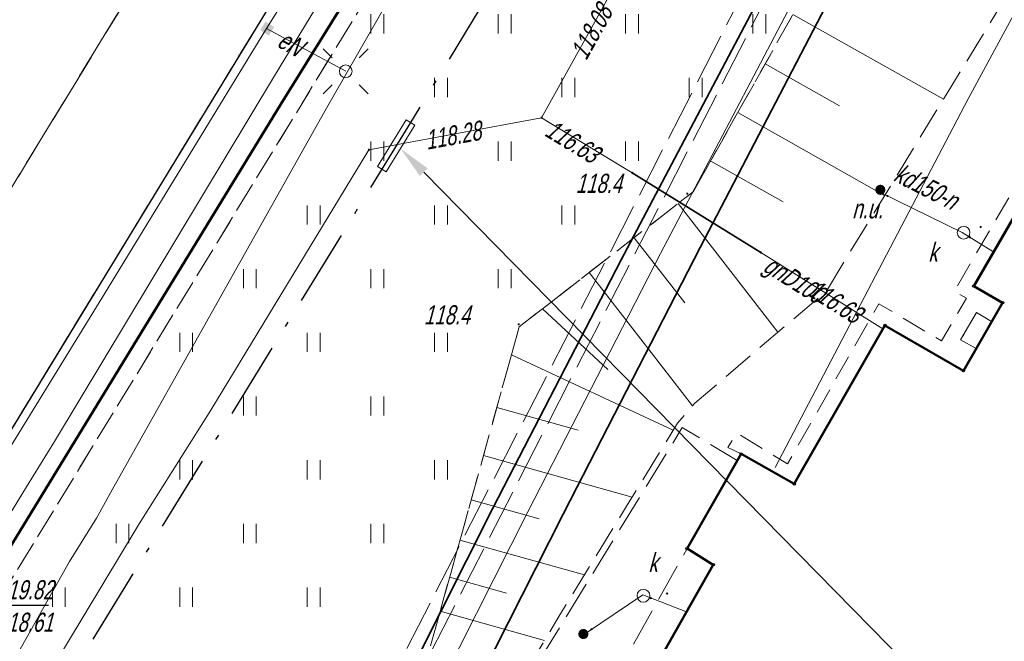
# Model space of a CAD drawing. Extents: x 7463256 to 7464485, y 5957341 to 5958260.
# Tile 118 of 256: x 7463749 to 7463788, y 5957573 to 5957597. Entities that reach past the tile are written whole.
import ezdxf
from ezdxf import colors
from ezdxf.entities.mleader import LeaderData, LeaderLine
from ezdxf.enums import TextEntityAlignment as Align
from ezdxf.math import Vec2, Vec3

# ---------------------------------------------------------------- set-up
doc = ezdxf.new("R2010")
doc.units = 0
doc.header["$MEASUREMENT"] = 0
for name, pattern in [('1.5_0.5', [2, 1.5, -0.5]), ('218-500', [1, 0.5, -0.5]), ('GAK', [5.2, 3, -1, 0.2, -1]), ('l219_500', [0]), ('mz1.0_0.5', [1.5, 1, -0.5]), ('mz1.25_0.5', [1.75, 1.25, -0.5]), ('mz2.0_0.5', [2.5, 2, -0.5])]:
    doc.linetypes.add(name, pattern=pattern)
doc.layers.get('0').update_dxf_attribs({"color": 2, "linetype": 'CONTINUOUS', "lineweight": 5})
for name, color, linetype in [('000 Inne (niezydentyfikowane)', 7, 'CONTINUOUS'), ('203-Punkt załamania granicy działki nie stabilizowany', 7, 'CONTINUOUS'), ('218-Granica użytku', 7, 'CONTINUOUS'), ('219-Linia granicy', 7, 'CONTINUOUS'), ('312-Budynek (powierzchnia)', 7, 'CONTINUOUS'), ('320-część budynku wyodrębniona ze względu na liczbę kondygnacji naziemnych (powierzchnia)', 7, 'CONTINUOUS'), ('352-schody (powierzchnia)', 7, 'CONTINUOUS'), ('chodnik (powierzchnia)', 7, 'CONTINUOUS'), ('jezdnia (powierzchnia)', 7, 'CONTINUOUS'), ('krawężnik (linia)', 7, 'CONTINUOUS'), ('latarnia na słupie lub maszcie (punkt)', 7, 'CONTINUOUS'), ('niezidentyfikowane urządzenie techniczne - siec kanalizacyjna (punkt)', 7, 'CONTINUOUS'), ('niezidentyfikowane urządzenie techniczne - siec kanalizacyjna (punkt)-Atr17', 7, 'CONTINUOUS'), ('przewód ciepłowniczy (linia)', 7, 'CONTINUOUS'), ('przewód ciepłowniczy - projektowany lub w budowie (linia) - ob. projektowany', 7, 'CONTINUOUS'), ('przewód elektroenergetyczny (linia)', 7, 'CONTINUOUS'), ('przewód elektroenergetyczny (linia)-Atr1', 7, 'CONTINUOUS'), ('przewód gazowy (linia)', 7, 'CONTINUOUS'), ('przewód gazowy (linia)-Atr1', 7, 'CONTINUOUS'), ('przewód kanalizacyjny (linia)', 7, 'CONTINUOUS'), ('przewód kanalizacyjny (linia)-Atr1', 7, 'CONTINUOUS'), ('przewód telekomunikacyjny (linia)', 7, 'CONTINUOUS'), ('przewód wodociągowy (linia)', 7, 'CONTINUOUS'), ('Punkt budynku', 7, 'CONTINUOUS'), ('punkt o określonej wysokości (sieć gazowa)', 7, 'CONTINUOUS'), ('punkt o określonej wysokości (sieć gazowa)-Atr2', 7, 'CONTINUOUS'), ('punkt o określonej wysokości (sieć kanalizacyjna)', 7, 'CONTINUOUS'), ('punkt o określonej wysokości (sieć telekomunikacyjna)-Atr2', 7, 'CONTINUOUS'), ('punkt o określonej wysokości (sieć telekomunikacyjna)-Atr3', 7, 'CONTINUOUS'), ('punkt wysokościowy naturalny', 7, 'CONTINUOUS'), ('punkt wysokościowy naturalny-Atr2', 7, 'CONTINUOUS'), ('rura ochronna - przewód ciepłowniczy (linia)', 7, 'CONTINUOUS'), ('rura ochronna - przewód gazowy (linia)', 7, 'CONTINUOUS'), ('skarpa nieumocniona (powierzchnia)', 7, 'CONTINUOUS'), ('studzienka okrągła - przewód kanalizacyjny (punkt)', 7, 'CONTINUOUS'), ('studzienka okrągła - przewód kanalizacyjny (punkt)-Atr17', 7, 'CONTINUOUS'), ('słup (punkt)', 7, 'CONTINUOUS'), ('trawnik (powierzchnia)', 7, 'CONTINUOUS'), ('trawnik (powierzchnia) - symbol', 7, 'CONTINUOUS'), ('złącze kablowe - siec elektroenergetyczna (punkt)', 7, 'CONTINUOUS')]:
    doc.layers.add(name, color=color, linetype=linetype)
for name, color, linetype, lineweight in [('@proj.rury', 7, 'CONTINUOUS', 20), ('____proj LSN', 1, 'CONTINUOUS', 5), ('OBMBS-21-18876-opis proj', 1, 'CONTINUOUS', 18)]:
    doc.layers.add(name, color=color, linetype=linetype, lineweight=lineweight)
doc.styles.get("Standard").update_dxf_attribs({"font": 'txt', "width": 0.75})

# ---------------------------------------------------------------- blocks, each defined once
blk = doc.blocks.new('US29')
at = {"color": 0, "linetype": 'Continuous', "lineweight": 0}
blk.add_solid([(-0.193, -0.222), (-0.193, 0.178), (0.207, -0.222), (0.207, 0.178)], dxfattribs=at)
blk = doc.blocks.new('SM04')
at = {"color": 0, "linetype": 'Continuous', "lineweight": 13}
blk.add_circle((0, 0), 0.25, dxfattribs=at)
blk = doc.blocks.new('SM011')
at = {"color": 0, "linetype": 'Continuous', "lineweight": 13}
for p, q in [((-0.53, 0.531), (-0.883, 0.884)), ((0.531, 0.531), (0.884, 0.884)), ((-0.53, -0.53), (-0.883, -0.883)), ((0.531, -0.53), (0.884, -0.883))]:
    blk.add_line(p, q, dxfattribs=at)
blk = doc.blocks.new('PW01')
at = {"linetype": 'Continuous', "lineweight": 13}
h = blk.add_hatch(color=0, dxfattribs=at)
edge = h.paths.add_edge_path()
edge.add_arc((0, 0), 0.045, 0, 360)
blk = doc.blocks.new('US30')
at = {"linetype": 'Continuous', "lineweight": 0}
h = blk.add_hatch(color=0, dxfattribs=at)
edge = h.paths.add_edge_path()
edge.add_arc((0, 0), 0.2, 0, 360)
blk = doc.blocks.new('US15')
at = {"color": 0, "linetype": 'Continuous', "lineweight": 13}
blk.add_circle((0, 0), 0.25, dxfattribs=at)
blk = doc.blocks.new('TU04')
at = {"color": 0, "linetype": 'Continuous', "lineweight": 13}
for p, q in [((0, 0), (0, 0.75)), ((0.5, 0), (0.5, 0.75))]:
    blk.add_line(p, q, dxfattribs=at)
blk = doc.blocks.new('203')
at = {"linetype": 'Continuous', "lineweight": 0}
h = blk.add_hatch(color=0, dxfattribs=at)
edge = h.paths.add_edge_path()
edge.add_arc((0, 0), 0.045, 0, 360)
blk = doc.blocks.new('PUNKTBUD')
at = {"color": 0}
blk.add_circle((0, 0), 0.045, dxfattribs=at)

msp = doc.modelspace()

# ---------------------------------------------------------------- linework, layer by layer
at = {"layer": '000 Inne (niezydentyfikowane)', "color": 7, "linetype": 'Continuous', "lineweight": 13}
for p, q in [((7463779.83, 5957597.6), (7463785.74, 5957594.28)), ((7463778.74, 5957595.66), (7463781.66, 5957594.02)), ((7463777.66, 5957593.75), (7463783.43, 5957590.5)), ((7463776.6, 5957591.85), (7463779.45, 5957590.25)), ((7463775.32, 5957590.18), (7463779.24, 5957585.13)), ((7463773.59, 5957588.84), (7463775.58, 5957586.28)), ((7463771.83, 5957587.47), (7463775.89, 5957582.24)), ((7463769.99, 5957586.05), (7463772.56, 5957583.67)), ((7463768.78, 5957584.25), (7463775.13, 5957581.29)), ((7463768.2, 5957582.18), (7463771.39, 5957581.29)), ((7463767.68, 5957580.29), (7463773.52, 5957578.66)), ((7463767.2, 5957578.55), (7463769.87, 5957577.81)), ((7463766.75, 5957576.97), (7463771.64, 5957575.61)), ((7463766.35, 5957575.52), (7463768.58, 5957574.9)), ((7463765.98, 5957574.19), (7463770.08, 5957573.04))]:
    msp.add_line(p, q, dxfattribs=at)
at = {"layer": '218-Granica użytku', "color": 3, "linetype": '218-500', "lineweight": 18, "flags": 128}
for points in [[(7463759.72, 5957594.08), (7463776.38, 5957620.91)], [(7463743.84, 5957568.12), (7463759.72, 5957594.08)]]:
    msp.add_lwpolyline(points, dxfattribs=at)
at = {"layer": '219-Linia granicy', "color": 3, "linetype": 'l219_500', "lineweight": 50, "flags": 128}
for points in [[(7463776.38, 5957620.91), (7463759.72, 5957594.08)], [(7463759.72, 5957594.08), (7463743.84, 5957568.12)]]:
    msp.add_lwpolyline(points, dxfattribs=at)
at = {"layer": '312-Budynek (powierzchnia)', "color": 7, "linetype": 'Continuous', "lineweight": 50, "flags": 128}
for points in [[(7463786.93, 5957586.94), (7463790.89, 5957593.78)], [(7463788.06, 5957586.29), (7463786.93, 5957586.94)], [(7463786.52, 5957583.62), (7463788.06, 5957586.29)], [(7463779.88, 5957579.18), (7463783.44, 5957585.4)], [(7463783.44, 5957585.4), (7463786.52, 5957583.62)], [(7463775.67, 5957576.64), (7463777.79, 5957580.36)], [(7463777.79, 5957580.36), (7463779.88, 5957579.18)], [(7463776.7, 5957576.01), (7463775.67, 5957576.64)], [(7463774.35, 5957571.87), (7463776.7, 5957576.01)]]:
    msp.add_lwpolyline(points, dxfattribs=at)
at = {"layer": '320-część budynku wyodrębniona ze względu na liczbę kondygnacji naziemnych (powierzchnia)', "color": 7, "linetype": 'Continuous', "lineweight": 18, "flags": 128}
msp.add_lwpolyline([(7463789.75, 5957561.19), (7463777.75, 5957567.94), (7463778.61, 5957569.45), (7463774.35, 5957571.87), (7463776.7, 5957576.01), (7463775.67, 5957576.64), (7463777.79, 5957580.36), (7463779.88, 5957579.18), (7463783.44, 5957585.4), (7463786.52, 5957583.62), (7463788.06, 5957586.29), (7463786.93, 5957586.94), (7463790.89, 5957593.78), (7463791.93, 5957593.18), (7463805.03, 5957585.59), (7463802.93, 5957581.97), (7463801.93, 5957582.54), (7463798.36, 5957576.33), (7463796.28, 5957577.49), (7463792.96, 5957571.7), (7463794, 5957571.1), (7463790.44, 5957564.87), (7463791.49, 5957564.28)], close=True, dxfattribs=at)
at = {"layer": '352-schody (powierzchnia)', "color": 7, "linetype": 'Continuous', "lineweight": 18, "flags": 128}
msp.add_lwpolyline([(7463787.63, 5957585.55), (7463787.02, 5957584.49), (7463786.41, 5957584.84), (7463787.03, 5957585.9)], close=True, dxfattribs=at)
msp.add_lwpolyline([(7463787.63, 5957585.55), (7463787.02, 5957584.49), (7463786.41, 5957584.84), (7463787.03, 5957585.9)], close=True, dxfattribs=at)
msp.add_lwpolyline([(7463786.627, 5957584.715), (7463786.626, 5957584.716)], dxfattribs=at)
at = {"layer": '@proj.rury'}
for p, q in [((7463764.646, 5957593.466), (7463764.816, 5957593.361)), ((7463764.987, 5957593.257), (7463764.816, 5957593.361)), ((7463763.516, 5957591.63), (7463763.686, 5957591.525)), ((7463763.856, 5957591.42), (7463763.686, 5957591.525))]:
    msp.add_line(p, q, dxfattribs=at)
at = {"layer": 'chodnik (powierzchnia)', "color": 7, "linetype": 'mz1.0_0.5', "lineweight": 18, "flags": 128}
for points in [[(7463787.85, 5957644.77), (7463792.69, 5957652.63), (7463794.29, 5957652.43), (7463795.88, 5957651.94), (7463747.16, 5957572.18), (7463743.26, 5957568.37), (7463741.87, 5957569.43), (7463740.85, 5957570.49), (7463740.25, 5957571.39), (7463741.42, 5957573.14), (7463744.53, 5957573.74), (7463745.61, 5957575.53)], [(7463798.41, 5957615.84), (7463798.58, 5957615.74), (7463794.6, 5957608.68), (7463794.34, 5957608.83), (7463790.43, 5957601.86), (7463795.36, 5957599.09), (7463791.93, 5957593.18), (7463790.89, 5957593.78), (7463786.93, 5957586.94), (7463788.06, 5957586.29), (7463787.63, 5957585.55), (7463787.03, 5957585.9), (7463786.41, 5957584.84), (7463787.02, 5957584.49), (7463786.52, 5957583.62), (7463783.44, 5957585.4), (7463779.88, 5957579.18), (7463777.79, 5957580.36), (7463777.27, 5957580.61), (7463777.63, 5957581.17), (7463779.62, 5957579.97), (7463783.2, 5957586.25), (7463785.66, 5957584.79), (7463786.64, 5957586.47), (7463786.16, 5957586.74), (7463790.77, 5957594.64), (7463791.74, 5957594.07), (7463794.47, 5957598.77), (7463789.51, 5957601.6), (7463797.71, 5957616.22)]]:
    msp.add_lwpolyline(points, close=True, dxfattribs=at)
at = {"layer": 'jezdnia (powierzchnia)', "color": 7, "linetype": '1.5_0.5', "lineweight": 18, "flags": 128}
for points in [[(7464435.78, 5957969.39), (7464432.43, 5957972.86), (7464429.42, 5957974.41), (7464426.04, 5957975.11), (7464423.57, 5957975.29), (7464415.47, 5957975.65), (7464371.24, 5957977.61), (7464365.3, 5957977.72), (7464358.84, 5957977.54), (7464346.65, 5957976.28), (7464334.12, 5957974.86), (7464314.08, 5957972.37), (7464311.27, 5957971.79), (7464308.65, 5957970.79), (7464306.54, 5957969.49), (7464304.63, 5957967.74), (7464302.38, 5957964.84), (7464301.74, 5957963.57), (7464301.19, 5957962.16), (7464300.69, 5957960.13), (7464300.42, 5957957.35), (7464300.44, 5957956.63), (7464301.34, 5957947.07), (7464297.39, 5957932.65), (7464296.35, 5957938.67), (7464295.41, 5957944.67), (7464295.17, 5957946.64), (7464294.07, 5957955.56), (7464293.61, 5957956.95), (7464292.71, 5957958.8), (7464291.04, 5957961.16), (7464288.7, 5957963.43), (7464286.48, 5957964.87), (7464282.67, 5957966.24), (7464279.68, 5957966.6), (7464275.55, 5957966.1), (7464272.53, 5957965.24), (7464268.15, 5957963.7), (7464261.6, 5957961.09), (7464256.13, 5957958.63), (7464254.19, 5957957.73), (7464203.13, 5957927.95), (7464201.44, 5957926.95), (7464180.61, 5957914.62), (7464165.37, 5957905.54), (7464161.93, 5957903.53), (7464100.25, 5957867.28), (7464064.71, 5957846.22), (7464055.2, 5957840.55), (7464053.84, 5957839.49), (7464052.69, 5957837.84), (7464051.91, 5957836.3), (7464051.31, 5957834.34), (7464051.05, 5957832.31), (7464051.31, 5957830.32), (7464051.63, 5957829.49), (7464053.32, 5957826.48), (7464047.06, 5957824.65), (7464046.37, 5957825.86), (7464044.81, 5957827.52), (7464043.6, 5957828.27), (7464042.09, 5957829.03), (7464040.11, 5957829.49), (7464038.12, 5957829.49), (7464036.05, 5957829.05), (7464034.47, 5957828.33), (7463990.77, 5957802.57), (7463984.67, 5957799.1), (7463963.97, 5957788.11), (7463953.9, 5957782.45), (7463916.77, 5957760.61), (7463915.43, 5957759.41), (7463915.19, 5957759.06), (7463914.98, 5957758.7), (7463914.81, 5957758.32), (7463914.66, 5957757.92), (7463914.55, 5957757.51), (7463914.48, 5957757.1), (7463914.44, 5957756.68), (7463914.43, 5957756.26), (7463914.83, 5957754.63), (7463915.69, 5957753.07), (7463915.97, 5957752.41), (7463916.13, 5957752.13), (7463917.59, 5957749.55), (7463915.13, 5957748.12), (7463913.12, 5957750.74), (7463911.87, 5957752.81), (7463910.63, 5957754.01), (7463910.25, 5957754.23), (7463909.85, 5957754.42), (7463909.44, 5957754.57), (7463909.02, 5957754.68), (7463908.58, 5957754.76), (7463908.15, 5957754.79), (7463907.71, 5957754.78), (7463907.27, 5957754.73), (7463905.57, 5957754.08), (7463866.26, 5957731.41), (7463858.61, 5957727.02), (7463857.72, 5957725.98), (7463855.16, 5957717.14), (7463854.76, 5957719.2), (7463853.89, 5957720.78), (7463852.79, 5957721.69), (7463851.14, 5957722.42), (7463850.42, 5957722.32), (7463846.1, 5957719.79), (7463840.56, 5957716.65), (7463836.11, 5957713.89), (7463831.61, 5957710.47), (7463828.31, 5957707.66), (7463822.22, 5957701.89), (7463817.3, 5957696.82), (7463812.7, 5957691.61), (7463812.45, 5957691.34), (7463806.98, 5957684.37), (7463803.64, 5957679.75), (7463801.45, 5957676.28), (7463793.55, 5957663.48), (7463792.86, 5957661.7), (7463792.97, 5957659.75), (7463793.77, 5957657.97), (7463795.13, 5957656.54), (7463794.29, 5957652.43), (7463792.69, 5957652.63), (7463790.95, 5957652.54), (7463789.5, 5957652.32), (7463787.98, 5957651.93), (7463786.22, 5957650.98), (7463785.18, 5957649.81), (7463783.63, 5957647.28), (7463741.4, 5957578.12), (7463740.09, 5957575.93), (7463739.68, 5957574.67), (7463739.8, 5957572.76), (7463740.25, 5957571.39), (7463740.85, 5957570.49), (7463741.87, 5957569.43), (7463743.26, 5957568.37), (7463741.42, 5957565.08), (7463740.12, 5957565.67), (7463738.77, 5957566.02), (7463737.29, 5957566.06), (7463735.98, 5957565.85), (7463734.34, 5957565.14), (7463733.02, 5957564.22), (7463732.29, 5957563.18), (7463701.08, 5957512.16), (7463700.31, 5957510.77), (7463700.32, 5957510.77), (7463696.94, 5957505.36), (7463687.39, 5957489.52), (7463687.14, 5957489.11), (7463686.89, 5957488.7), (7463686.65, 5957488.29), (7463686.42, 5957487.87), (7463686.19, 5957487.45), (7463685.97, 5957487.02), (7463685.76, 5957486.59), (7463685.55, 5957486.16), (7463685.35, 5957485.73), (7463685.15, 5957485.29), (7463684.96, 5957484.85), (7463684.77, 5957484.4), (7463684.58, 5957483.96), (7463684.39, 5957483.51), (7463684.21, 5957483.06), (7463684.03, 5957482.61), (7463683.85, 5957482.17), (7463683.67, 5957481.72), (7463683.5, 5957481.27), (7463683.32, 5957480.81), (7463683.15, 5957480.36), (7463682.98, 5957479.91), (7463682.81, 5957479.45), (7463682.65, 5957479), (7463682.49, 5957478.54), (7463682.32, 5957478.08), (7463682.17, 5957477.62), (7463682.01, 5957477.15), (7463681.86, 5957476.69), (7463681.71, 5957476.22), (7463681.56, 5957475.76), (7463681.41, 5957475.29), (7463681.27, 5957474.82), (7463681.13, 5957474.35), (7463681, 5957473.88), (7463680.87, 5957473.41), (7463680.74, 5957472.94), (7463680.61, 5957472.47), (7463680.48, 5957471.99), (7463680.36, 5957471.52), (7463680.25, 5957471.05), (7463680.13, 5957470.57), (7463680.02, 5957470.09), (7463679.91, 5957469.61), (7463679.81, 5957469.12), (7463679.71, 5957468.64), (7463679.61, 5957468.16), (7463679.52, 5957467.67), (7463679.42, 5957467.19), (7463679.33, 5957466.7), (7463679.25, 5957466.22), (7463679.16, 5957465.73), (7463679.08, 5957465.25), (7463679, 5957464.76), (7463678.93, 5957464.27), (7463678.85, 5957463.78), (7463678.78, 5957463.28), (7463678.72, 5957462.79), (7463678.65, 5957462.3), (7463678.59, 5957461.81), (7463678.53, 5957461.31), (7463678.47, 5957460.82), (7463678.42, 5957460.33), (7463678.36, 5957459.83), (7463678.31, 5957459.34), (7463678.26, 5957458.84), (7463678.22, 5957458.35), (7463678.17, 5957457.85), (7463678.13, 5957457.36), (7463678.09, 5957456.86), (7463678.05, 5957456.37), (7463678.02, 5957455.87), (7463677.99, 5957455.41), (7463677.96, 5957454.94), (7463677.93, 5957454.48), (7463677.91, 5957454.01), (7463677.89, 5957453.55), (7463677.87, 5957453.08), (7463677.86, 5957452.62), (7463677.85, 5957452.15), (7463677.84, 5957451.69), (7463677.84, 5957451.22), (7463677.84, 5957450.76), (7463677.85, 5957450.29), (7463677.86, 5957449.83), (7463677.87, 5957449.36), (7463670.59, 5957467.12), (7463670.68, 5957467.58), (7463670.78, 5957468.04), (7463670.89, 5957468.5), (7463670.99, 5957468.96), (7463671.11, 5957469.42), (7463671.22, 5957469.87), (7463671.34, 5957470.33), (7463671.46, 5957470.78), (7463671.59, 5957471.24), (7463671.72, 5957471.69), (7463671.86, 5957472.14), (7463672, 5957472.59), (7463672.14, 5957473.04), (7463673.46, 5957477.28), (7463673.58, 5957477.76), (7463673.68, 5957478.24), (7463673.77, 5957478.73), (7463673.84, 5957479.22), (7463673.89, 5957479.71), (7463673.93, 5957480.2), (7463673.95, 5957480.7), (7463673.95, 5957481.19), (7463673.93, 5957481.63), (7463673.91, 5957482.08), (7463673.86, 5957482.52), (7463673.81, 5957482.96), (7463673.74, 5957483.4), (7463673.66, 5957483.84), (7463673.57, 5957484.28), (7463673.47, 5957484.71), (7463673.35, 5957485.14), (7463673.2, 5957485.61), (7463673.02, 5957486.08), (7463672.82, 5957486.54), (7463672.6, 5957486.99), (7463672.36, 5957487.42), (7463672.1, 5957487.85), (7463671.82, 5957488.26), (7463671.52, 5957488.66), (7463671.25, 5957489.02), (7463670.95, 5957489.36), (7463670.64, 5957489.68), (7463670.3, 5957489.97), (7463669.95, 5957490.25), (7463669.57, 5957490.5), (7463669.19, 5957490.73), (7463668.78, 5957490.93), (7463668.37, 5957491.1), (7463667.96, 5957491.31), (7463667.54, 5957491.51), (7463667.12, 5957491.7), (7463666.7, 5957491.89), (7463666.27, 5957492.06), (7463665.84, 5957492.23), (7463665.41, 5957492.38), (7463664.97, 5957492.53), (7463642.84, 5957508.24), (7463669.89, 5957497.69), (7463670.31, 5957497.52), (7463670.74, 5957497.36), (7463671.18, 5957497.22), (7463671.62, 5957497.11), (7463672.07, 5957497.01), (7463672.52, 5957496.93), (7463672.97, 5957496.87), (7463673.43, 5957496.83), (7463673.89, 5957496.8), (7463674.34, 5957496.8), (7463674.8, 5957496.82), (7463675.3, 5957496.85), (7463675.79, 5957496.9), (7463676.29, 5957496.96), (7463676.78, 5957497.02), (7463677.27, 5957497.1), (7463677.76, 5957497.19), (7463678.25, 5957497.29), (7463678.74, 5957497.4), (7463679.22, 5957497.52), (7463679.7, 5957497.65), (7463680.18, 5957497.79), (7463680.66, 5957497.94), (7463681.12, 5957498.11), (7463681.59, 5957498.29), (7463682.05, 5957498.49), (7463682.49, 5957498.71), (7463682.94, 5957498.94), (7463683.37, 5957499.19), (7463683.81, 5957499.43), (7463684.24, 5957499.68), (7463684.65, 5957499.96), (7463685.06, 5957500.25), (7463685.45, 5957500.55), (7463685.83, 5957500.88), (7463686.2, 5957501.21), (7463686.55, 5957501.56), (7463686.89, 5957501.93), (7463688.47, 5957503.86), (7463689.58, 5957505.52), (7463695.05, 5957514.51), (7463697.35, 5957517.63), (7463699.52, 5957521.26), (7463701.68, 5957524.9), (7463703.98, 5957528.54), (7463706.45, 5957532.61), (7463709.76, 5957538.71), (7463712.45, 5957543.07), (7463719.87, 5957554.72), (7463722.1, 5957558.36), (7463724.25, 5957562.41), (7463732.9, 5957576.65), (7463767.27, 5957632.9), (7463796.54, 5957680.74), (7463799.31, 5957684.89), (7463802.28, 5957688.92), (7463805.13, 5957692.62), (7463808.07, 5957696.14), (7463812, 5957700.58), (7463813.05, 5957701.59), (7463815.17, 5957703.91), (7463818.63, 5957707.32), (7463821.81, 5957710.38), (7463824, 5957712.35), (7463825.06, 5957713.31), (7463827.47, 5957715.22), (7463831.55, 5957718.14), (7463834.51, 5957720.09), (7463871.58, 5957742.02), (7463872.84, 5957742.74), (7463873.73, 5957743.25), (7463884.95, 5957749.82), (7463947.94, 5957787.04), (7463958.13, 5957793.13), (7463978.66, 5957805.82), (7463992.86, 5957814.5), (7464021.02, 5957831.03), (7464036.35, 5957840.19), (7464045.52, 5957845.62), (7464072.76, 5957861.89), (7464098.08, 5957876.78), (7464143.2, 5957903.29), (7464143.83, 5957904.35), (7464144.42, 5957906.04), (7464144.87, 5957907.87), (7464144.93, 5957908.37), (7464145, 5957909.96), (7464144.74, 5957911.42), (7464152.37, 5957912.8), (7464152.74, 5957912.55), (7464154.03, 5957911.87), (7464155.59, 5957911.35), (7464156.76, 5957911.33), (7464160.57, 5957913.58), (7464192.28, 5957932.28), (7464213.7, 5957945.07), (7464214.43, 5957945.48), (7464238.65, 5957959.71), (7464249.15, 5957965.6), (7464251.26, 5957966.66), (7464253.69, 5957967.84), (7464257.35, 5957969.46), (7464261.98, 5957971.33), (7464263.31, 5957972), (7464273.13, 5957975.13), (7464277.92, 5957976.24), (7464280.42, 5957977.04), (7464282.71, 5957978.14), (7464285.69, 5957980.47), (7464287.52, 5957982.76), (7464288.9, 5957985.47), (7464289.81, 5957990.22), (7464289.57, 5957993.19), (7464288.87, 5958000.11), (7464295.35, 5958000.29), (7464295.83, 5957995.88), (7464296.53, 5957992.32), (7464297.86, 5957989.04), (7464299.36, 5957986.74), (7464301.71, 5957984.36), (7464305.3, 5957982.36), (7464307.82, 5957981.66), (7464311.17, 5957981.45), (7464364.74, 5957987.95), (7464391.32, 5957991.11), (7464398.1, 5957991.95), (7464414.27, 5957994.02), (7464414.84, 5957994.09), (7464425.44, 5957995.47), (7464427.97, 5957995.83), (7464434.5, 5957997.95), (7464434.9, 5957998.22), (7464435.3, 5957998.5), (7464435.68, 5957998.8), (7464436.05, 5957999.11), (7464436.4, 5957999.44), (7464436.74, 5957999.78), (7464437.07, 5958000.13), (7464437.39, 5958000.5), (7464437.69, 5958000.88), (7464437.97, 5958001.27), (7464438.24, 5958001.67), (7464438.49, 5958002.08), (7464438.73, 5958002.5), (7464438.95, 5958002.94), (7464439.15, 5958003.37), (7464439.33, 5958003.82), (7464439.5, 5958004.28), (7464439.65, 5958004.74), (7464439.78, 5958005.2), (7464439.89, 5958005.67), (7464439.98, 5958006.15), (7464440.05, 5958006.62), (7464440.11, 5958007.1), (7464440.14, 5958007.59), (7464440.16, 5958008.07), (7464437.87, 5957962.55), (7464436.62, 5957968.02)], [(7463741.4, 5957578.12), (7463783.63, 5957647.28), (7463787.85, 5957644.77), (7463745.61, 5957575.53)]]:
    msp.add_lwpolyline(points, close=True, dxfattribs=at)
msp.add_lwpolyline([(7463780.145, 5957542.632), (7463768.93, 5957549.12), (7463762.96, 5957552.53), (7463746.41, 5957562.06), (7463741.42, 5957565.08), (7463743.26, 5957568.37), (7463762.56, 5957557.22), (7463762.9, 5957557.06), (7463763.25, 5957556.95), (7463763.62, 5957556.88), (7463763.99, 5957556.86), (7463764.37, 5957556.89), (7463764.73, 5957556.96), (7463765.09, 5957557.08), (7463765.42, 5957557.25), (7463766.04, 5957558.04), (7463767.4, 5957566.29), (7463767.76, 5957569.18), (7463767.93, 5957569.09), (7463775.48, 5957581.39), (7463777.64, 5957580.1), (7463775.67, 5957576.64), (7463773.56, 5957572.87), (7463773.45, 5957572.66), (7463773.33, 5957572.45), (7463773.12, 5957571.91), (7463770.98, 5957567.87), (7463770.41, 5957566.2), (7463768.94, 5957557.35), (7463768.87, 5957556.98), (7463768.85, 5957556.6), (7463768.87, 5957556.23), (7463768.95, 5957555.86), (7463769.06, 5957555.5), (7463769.22, 5957555.16), (7463769.43, 5957554.84), (7463769.67, 5957554.55), (7463769.83, 5957554.36), (7463770.01, 5957554.2), (7463770.21, 5957554.07), (7463770.42, 5957553.96), (7463770.65, 5957553.89), (7463770.89, 5957553.85), (7463771.13, 5957553.84), (7463771.38, 5957553.86), (7463771.61, 5957553.92), (7463772.65, 5957554.93), (7463775.21, 5957559.63), (7463775.51, 5957560.15), (7463779.15, 5957558.07)], dxfattribs=at)
at = {"layer": 'krawężnik (linia)', "color": 7, "linetype": 'Continuous', "lineweight": 25, "flags": 128}
msp.add_lwpolyline([(7463741.4, 5957578.12), (7463745.61, 5957575.53), (7463787.85, 5957644.77), (7463783.63, 5957647.28)], dxfattribs=at)
at = {"layer": 'przewód ciepłowniczy (linia)', "color": 212, "linetype": 'Continuous', "lineweight": 18, "flags": 128}
msp.add_lwpolyline([(7463714.95, 5957467.7), (7463716.83, 5957468.66), (7463718.66, 5957469.79), (7463721.77, 5957476.06), (7463726.22, 5957485.1), (7463739.86, 5957513.05), (7463728.15, 5957518.6), (7463733.71, 5957529.74), (7463743, 5957525.52), (7463760.03, 5957559.51), (7463769.42, 5957578.09), (7463774.63, 5957588.22), (7463781.13, 5957600.61), (7463786.87, 5957611.54), (7463793.25, 5957623.72), (7463784.44, 5957628.6), (7463789.66, 5957638.21), (7463799.63, 5957634.09), (7463807.09, 5957648.19), (7463816.56, 5957665.9), (7463826.55, 5957684.75)], dxfattribs=at)
at = {"layer": 'przewód ciepłowniczy - projektowany lub w budowie (linia) - ob. projektowany', "color": 212, "linetype": 'mz2.0_0.5', "lineweight": 18, "flags": 128}
for points in [[(7463668.14, 5957490.77), (7463695.62, 5957456.95), (7463717.02, 5957471.18), (7463738.99, 5957512.97), (7463727.62, 5957518.36), (7463733.54, 5957530.34), (7463741.06, 5957526.71), (7463791.26, 5957624.54), (7463783.84, 5957628.41), (7463789.4, 5957639.16), (7463797.8, 5957634.94), (7463827.45, 5957686.81)], [(7463667.43, 5957490.23), (7463695.43, 5957455.75), (7463717.71, 5957470.56), (7463740.22, 5957513.38), (7463728.83, 5957518.78), (7463733.95, 5957529.14), (7463741.46, 5957525.52), (7463792.47, 5957624.93), (7463785.05, 5957628.8), (7463789.79, 5957637.95), (7463798.16, 5957633.75), (7463828.18, 5957686.27)]]:
    msp.add_lwpolyline(points, dxfattribs=at)
at = {"layer": 'przewód elektroenergetyczny (linia)', "color": 1, "linetype": 'Continuous', "lineweight": 18, "flags": 128}
for points in [[(7463741.47, 5957576.54), (7463741.71, 5957575.67), (7463744.91, 5957573.96), (7463747.42, 5957577.91), (7463748.13, 5957579.07), (7463752.8, 5957586.64), (7463759.16, 5957597.05), (7463766.69, 5957609.02), (7463774.36, 5957622.28), (7463780.8, 5957632.52), (7463789.01, 5957645.83), (7463786.83, 5957649.83), (7463788.2, 5957650.68), (7463789.99, 5957652.75), (7463795.15, 5957657.49), (7463794.16, 5957661.56), (7463797.11, 5957666.92), (7463799.75, 5957671.12)], [(7463759.16, 5957597.05), (7463762.27, 5957595.37)], [(7463759.16, 5957597.05), (7463762.27, 5957595.37)]]:
    msp.add_lwpolyline(points, dxfattribs=at)
at = {"layer": 'przewód gazowy (linia)', "color": 40, "linetype": 'Continuous', "lineweight": 18, "flags": 128}
for points in [[(7463754.16, 5957577.62), (7463755.08, 5957579.07), (7463756.97, 5957582.07), (7463763.18, 5957592.29), (7463769.96, 5957593.55), (7463774.62, 5957601.94), (7463780.93, 5957613.57), (7463786.57, 5957623.63), (7463795.1, 5957638.76), (7463799.42, 5957646.14), (7463792.81, 5957650.13), (7463793.45, 5957651.31), (7463796.95, 5957657.42), (7463800.07, 5957663.02), (7463808.47, 5957678.19)], [(7463783.36, 5957585.26), (7463778.57, 5957588.26), (7463773.52, 5957591.39), (7463769.96, 5957593.55)], [(7463754.16, 5957577.62), (7463749.23, 5957569.43), (7463747.42, 5957566.29)]]:
    msp.add_lwpolyline(points, dxfattribs=at)
at = {"layer": 'przewód kanalizacyjny (linia)', "color": 34, "linetype": 'Continuous', "lineweight": 18, "flags": 128}
for points in [[(7463783.29, 5957590.6), (7463786.47, 5957589.04)], [(7463786.47, 5957589.04), (7463787.68, 5957588.3)], [(7463771.72, 5957573.34), (7463773.93, 5957574.83), (7463775.65, 5957574.16)]]:
    msp.add_lwpolyline(points, dxfattribs=at)
at = {"layer": 'przewód telekomunikacyjny (linia)', "color": 30, "linetype": 'Continuous', "lineweight": 18, "flags": 128}
msp.add_lwpolyline([(7463693.4, 5957487.69), (7463699.74, 5957497.66), (7463706.06, 5957507.94), (7463714.47, 5957521.36), (7463717.84, 5957526.97), (7463722.74, 5957535.93), (7463735.62, 5957555.64), (7463743.98, 5957569.19), (7463746.02, 5957573.08), (7463749.08, 5957577.99), (7463749.74, 5957579.07), (7463750.83, 5957580.84), (7463759.47, 5957595.19), (7463770.86, 5957613.92), (7463778.08, 5957625.84), (7463785.31, 5957637.76), (7463795.86, 5957632.23), (7463800.64, 5957641.85), (7463807.91, 5957656.58), (7463815.52, 5957671.75)], dxfattribs=at)
at = {"layer": 'przewód wodociągowy (linia)', "color": 5, "linetype": 'Continuous', "lineweight": 18, "flags": 128}
for points in [[(7463964, 5957781.38), (7463955.11, 5957774.98), (7463933.24, 5957762.41), (7463921.23, 5957756.79), (7463878.51, 5957733.13), (7463838.08, 5957710.75), (7463832.78, 5957706.58), (7463819.45, 5957696.12), (7463815.22, 5957688.7), (7463810.31, 5957679.84), (7463805.46, 5957671.29), (7463798.02, 5957658.16), (7463792.73, 5957648.66), (7463790.3, 5957644.69), (7463783.18, 5957631.86), (7463775.69, 5957618.66), (7463769.06, 5957607.08), (7463761.51, 5957593.92), (7463753.17, 5957579.07), (7463752.48, 5957577.83)], [(7463779.13, 5957579.82), (7463786.71, 5957594.29), (7463792.8, 5957605.54), (7463793.97, 5957607.52), (7463800.42, 5957620.73), (7463803.33, 5957626.67)], [(7463727.262, 5957465.681), (7463729.69, 5957470.2), (7463733.88, 5957477.75), (7463739.47, 5957487.76), (7463747.08, 5957501.54), (7463752.73, 5957511.78), (7463760.43, 5957525.58), (7463762.63, 5957529.58), (7463744.92, 5957538.92), (7463733.72, 5957544.81), (7463739, 5957553.91), (7463745.22, 5957565.14), (7463751.42, 5957576.14), (7463752.48, 5957577.83)]]:
    msp.add_lwpolyline(points, dxfattribs=at)
at = {"layer": 'punkt o określonej wysokości (sieć telekomunikacyjna)-Atr2', "color": 7, "flags": 128}
msp.add_lwpolyline([(7463746.59, 5957573.77), (7463748.57, 5957574.42), (7463750.594, 5957574.42)], dxfattribs=at)
at = {"layer": 'rura ochronna - przewód ciepłowniczy (linia)', "color": 212, "linetype": 'Continuous', "lineweight": 35, "flags": 128}
for points in [[(7463787.86, 5957610.87), (7463776.18, 5957588.46), (7463771.36, 5957579.07), (7463770.81, 5957577.99), (7463761.18, 5957558.98), (7463743.54, 5957523.75)], [(7463742.46, 5957527.28), (7463758.88, 5957560.03), (7463768.03, 5957578.2), (7463768.48, 5957579.07), (7463773.08, 5957587.97), (7463780.03, 5957601.15)]]:
    msp.add_lwpolyline(points, dxfattribs=at)
at = {"layer": 'rura ochronna - przewód gazowy (linia)', "color": 40, "linetype": 'Continuous', "lineweight": 35, "flags": 128}
msp.add_lwpolyline([(7463773.52, 5957591.39), (7463778.57, 5957588.26)], dxfattribs=at)
at = {"layer": 'skarpa nieumocniona (powierzchnia)', "color": 7, "linetype": 'mz1.25_0.5', "lineweight": 18, "flags": 128}
msp.add_lwpolyline([(7463790.94, 5957604.15), (7463789.51, 5957601.6), (7463790.03, 5957601.3), (7463781.14, 5957586.75), (7463775.98, 5957582.35), (7463775.3, 5957581.57), (7463773.3, 5957578.31), (7463770.64, 5957573.98), (7463767.76, 5957569.18), (7463766.62, 5957561.49), (7463764.18, 5957567.75), (7463767.34, 5957579.07), (7463769.08, 5957585.34), (7463775.92, 5957590.65), (7463781.84, 5957601.18), (7463787.22, 5957610.29), (7463793.44, 5957620.53)], close=True, dxfattribs=at)
at = {"layer": 'trawnik (powierzchnia)', "color": 7, "linetype": 'mz1.0_0.5', "lineweight": 18, "flags": 128}
msp.add_lwpolyline([(7463797.79, 5957650.86), (7463801.28, 5957648.82), (7463801.48, 5957648.37), (7463801.68, 5957647.92), (7463801.86, 5957647.46), (7463802.03, 5957647), (7463802.19, 5957646.54), (7463802.34, 5957646.07), (7463802.48, 5957645.59), (7463802.6, 5957645.12), (7463802.72, 5957644.64), (7463802.82, 5957644.16), (7463802.91, 5957643.67), (7463802.99, 5957643.19), (7463803.05, 5957642.7), (7463803.11, 5957642.21), (7463803.15, 5957641.72), (7463803.18, 5957641.23), (7463802.2, 5957632.08), (7463800.49, 5957619.79), (7463799.47, 5957617.4), (7463798.41, 5957615.84), (7463797.71, 5957616.22), (7463790.94, 5957604.15), (7463793.44, 5957620.53), (7463787.22, 5957610.29), (7463781.84, 5957601.18), (7463775.92, 5957590.65), (7463769.08, 5957585.34), (7463767.34, 5957579.07), (7463764.18, 5957567.75), (7463766.62, 5957561.49), (7463766.04, 5957558.04), (7463765.42, 5957557.25), (7463765.09, 5957557.08), (7463764.73, 5957556.96), (7463764.37, 5957556.89), (7463763.99, 5957556.86), (7463763.62, 5957556.88), (7463763.25, 5957556.95), (7463762.9, 5957557.06), (7463762.56, 5957557.22), (7463743.26, 5957568.37), (7463747.16, 5957572.18), (7463795.88, 5957651.94)], close=True, dxfattribs=at)

# ---------------------------------------------------------------- block references
at = {"layer": '203-Punkt załamania granicy działki nie stabilizowany', "color": 3, "linetype": 'Continuous', "lineweight": 18}
msp.add_blockref('203', (7463759.72, 5957594.08), dxfattribs=at)
at = {"layer": 'latarnia na słupie lub maszcie (punkt)', "color": 7, "linetype": 'Continuous', "lineweight": 18}
msp.add_blockref('SM011', (7463762.27, 5957595.37), dxfattribs=at)
at = {"layer": 'niezidentyfikowane urządzenie techniczne - siec kanalizacyjna (punkt)', "color": 7, "linetype": 'Continuous', "lineweight": 13}
for p in [(7463783.26, 5957590.72), (7463771.6, 5957573.29)]:
    msp.add_blockref('US30', p, dxfattribs=at)
at = {"layer": 'Punkt budynku', "color": 5, "linetype": 'Continuous', "lineweight": 18}
for p in [(7463786.93, 5957586.94), (7463788.06, 5957586.29), (7463783.44, 5957585.4), (7463786.52, 5957583.62), (7463777.79, 5957580.36), (7463779.88, 5957579.18), (7463775.67, 5957576.64), (7463776.7, 5957576.01)]:
    msp.add_blockref('PUNKTBUD', p, dxfattribs=at)
at = {"layer": 'punkt o określonej wysokości (sieć gazowa)', "color": 40, "linetype": 'Continuous', "lineweight": 13}
for p in [(7463769.96, 5957593.55), (7463763.18, 5957592.29), (7463773.52, 5957591.39), (7463778.57, 5957588.26)]:
    msp.add_blockref('PW01', p, dxfattribs=at)
at = {"layer": 'punkt o określonej wysokości (sieć kanalizacyjna)', "color": 34, "linetype": 'Continuous', "lineweight": 13}
for p in [(7463783.26, 5957590.72), (7463783.54, 5957590.48), (7463787.2, 5957589.26), (7463786.77, 5957588.86), (7463774.89, 5957574.88), (7463774.25, 5957574.7), (7463771.6, 5957573.29), (7463771.92, 5957573.48)]:
    msp.add_blockref('PW01', p, dxfattribs=at)
at = {"layer": 'punkt wysokościowy naturalny', "color": 7, "linetype": 'Continuous', "lineweight": 13}
for p in [(7463775.68, 5957590.57), (7463769.06, 5957585.44)]:
    msp.add_blockref('PW01', p, dxfattribs=at)
at = {"layer": 'studzienka okrągła - przewód kanalizacyjny (punkt)', "color": 34, "linetype": 'Continuous', "lineweight": 18}
for p in [(7463786.53, 5957589.04), (7463773.96, 5957574.79)]:
    msp.add_blockref('US15', p, dxfattribs=at)
at = {"layer": 'słup (punkt)', "color": 7, "linetype": 'Continuous', "lineweight": 18}
msp.add_blockref('SM04', (7463762.27, 5957595.37), dxfattribs=at)
at = {"layer": 'trawnik (powierzchnia) - symbol', "color": 7, "linetype": 'Continuous', "lineweight": 18}
for p in [(7463763.26, 5957596.86), (7463768.26, 5957596.86), (7463773.26, 5957596.86), (7463778.26, 5957596.86), (7463765.76, 5957594.36), (7463770.76, 5957594.36), (7463775.76, 5957594.36), (7463763.26, 5957591.86), (7463768.26, 5957591.86), (7463773.26, 5957591.86), (7463760.76, 5957589.36), (7463765.76, 5957589.36), (7463770.76, 5957589.36), (7463758.26, 5957586.86), (7463763.26, 5957586.86), (7463768.26, 5957586.86), (7463755.76, 5957584.36), (7463760.76, 5957584.36), (7463765.76, 5957584.36), (7463758.26, 5957581.86), (7463763.26, 5957581.86), (7463755.76, 5957579.36), (7463760.76, 5957579.36), (7463765.76, 5957579.36), (7463753.26, 5957576.86), (7463758.26, 5957576.86), (7463763.26, 5957576.86), (7463750.76, 5957574.36), (7463755.76, 5957574.36), (7463760.76, 5957574.36)]:
    msp.add_blockref('TU04', p, dxfattribs=at)
at = {"layer": 'złącze kablowe - siec elektroenergetyczna (punkt)', "color": 7, "linetype": 'Continuous', "lineweight": 13, "rotation": 57.52}
msp.add_blockref('US29', (7463759.16, 5957597.05), dxfattribs=at)

# ---------------------------------------------------------------- texts
at = {"layer": 'niezidentyfikowane urządzenie techniczne - siec kanalizacyjna (punkt)-Atr17', "color": 7, "oblique": 15, "width": 0.72}
msp.add_text('n.u.', height=0.75, dxfattribs=at).set_placement((7463782.15, 5957589.6))
at = {"layer": 'przewód elektroenergetyczny (linia)-Atr1', "color": 1, "oblique": 15, "width": 0.72}
msp.add_text('eN', height=0.75, rotation=330.94, dxfattribs=at).set_placement((7463759.52, 5957596.37))
msp.add_text('eN', height=0.75, rotation=330.94, dxfattribs=at).set_placement((7463759.52, 5957596.37))
at = {"layer": 'przewód gazowy (linia)-Atr1', "color": 7, "oblique": 15, "width": 0.72}
msp.add_text('gnD100', height=0.75, rotation=327.95, dxfattribs=at).set_placement((7463778.61, 5957587.56))
at = {"layer": 'przewód kanalizacyjny (linia)-Atr1', "color": 34, "oblique": 15, "width": 0.72}
msp.add_text('kd150-n', height=0.75, rotation=332.93, dxfattribs=at).set_placement((7463783.73, 5957591.1))
at = {"layer": 'punkt o określonej wysokości (sieć gazowa)-Atr2', "color": 40, "oblique": 15, "width": 0.72}
for s, rotation, p in [('118.08', 61.02, (7463771.71, 5957595.76)), ('118.28', 10.46, (7463765.46, 5957592.29)), ('116.63', 328.78, (7463770.03, 5957592.87)), ('116.63', 327.94, (7463780.35, 5957586.61))]:
    msp.add_text(s, height=0.75, rotation=rotation, dxfattribs=at).set_placement(p)
at = {"layer": 'punkt o określonej wysokości (sieć telekomunikacyjna)-Atr2', "color": 30, "oblique": 15, "width": 0.72}
msp.add_text('119.82', height=0.75, dxfattribs=at).set_placement((7463748.57, 5957574.428), align=Align.BOTTOM_LEFT)
at = {"layer": 'punkt o określonej wysokości (sieć telekomunikacyjna)-Atr3', "color": 30, "oblique": 15, "width": 0.72}
msp.add_text('118.61', height=0.75, dxfattribs=at).set_placement((7463748.57, 5957573.153), align=Align.BOTTOM_LEFT)
at = {"layer": 'punkt wysokościowy naturalny-Atr2', "color": 7, "oblique": 15, "width": 0.72}
for p in [(7463771.3, 5957590.6), (7463765.34, 5957585.44)]:
    msp.add_text('118.4', height=0.75, dxfattribs=at).set_placement(p)
at = {"layer": 'studzienka okrągła - przewód kanalizacyjny (punkt)-Atr17', "color": 34, "oblique": 15, "width": 0.72}
for p in [(7463785.14, 5957587.9), (7463774.15, 5957575.72)]:
    msp.add_text('k', height=0.75, dxfattribs=at).set_placement(p)

# ---------------------------------------------------------------- next in the draw order: leaders
at = {"layer": 'OBMBS-21-18876-opis proj', "lineweight": 20}
ml = msp.add_multileader_mtext('Standard', dxfattribs=at)
ml.set_content('\\pxqc;{\\W0.9;\\fArial|b0|i0|c238|p34;proj. rura osłonowa DVK160\\PL=2m}', color=256)
ml.set_leader_properties()
ml.build(insert=Vec2(0, 0))
ml.multileader.update_dxf_attribs({"has_text_frame": 1, "text_right_attachment_type": 0, "dogleg_length": 0.36, "arrow_head_size": 1.3})
ctx = ml.context
ctx.base_point, ctx.char_height, ctx.arrow_head_size, ctx.landing_gap_size, ctx.plane_origin, ctx.plane_x_axis, ctx.plane_y_axis = Vec3(7463797.208, 5957559.502, -10.8), 1.3, 1.3, 0.09, Vec3(7463735.781, 5957717.728, -10.8), Vec3(0.765565, 0.643359), Vec3(-0.643359, 0.765565)
ctx.right_attachment = 0
notes = []
notes.append((ctx, [(0, (1, 1, 0), (7463796.933, 5957559.27, -10.8), (0.765565, 0.643359), 0.36, [(0, [(7463764.422, 5957592.338, -10.8)], 0, [])])]))
ctx.mtext.insert, ctx.mtext.text_direction, ctx.mtext.rotation, ctx.mtext.width, ctx.mtext.defined_height, ctx.mtext.alignment, ctx.mtext.flow_direction = Vec3(7463802.028, 5957564.571, -10.8), Vec3(0.765565, 0.643359), 0.698877, 14.34785, 27.692, 2, 5
ctx.mtext.has_bg_fill, ctx.mtext.bg_color, ctx.mtext.bg_scale_factor, ctx.mtext.bg_transparency, ctx.mtext.use_window_bg_color = 1, -1023410167, 1.5, 0, 1
for ctx, leaders in notes:
    for number, flags, end, landing, length, lines in leaders:
        leader = LeaderData()
        leader.index, (leader.has_last_leader_line, leader.has_dogleg_vector, leader.attachment_direction) = number, flags
        leader.last_leader_point, leader.dogleg_vector, leader.dogleg_length = Vec3(end), Vec3(landing), length
        for number, points, colour, breaks in lines:
            line = LeaderLine()
            line.index, line.vertices, line.color, line.breaks = number, Vec3.list(points), colors.encode_raw_color(colour), breaks
            leader.lines.append(line)
        ctx.leaders.append(leader)

# ---------------------------------------------------------------- next in the draw order: linework, layer by layer
at = {"layer": '@proj.rury'}
for p, q in [((7463763.516, 5957591.63), (7463764.646, 5957593.466)), ((7463763.856, 5957591.42), (7463764.987, 5957593.257))]:
    msp.add_line(p, q, dxfattribs=at)

# ---------------------------------------------------------------- next in the draw order: leaders
at = {"layer": 'OBMBS-21-18876-opis proj', "lineweight": 20}
ml = msp.add_multileader_mtext('Standard', dxfattribs=at)
ml.set_content('\\pxqc;{\\W0.9;\\fArial|b0|i0|c238|p34;proj. rura osłonowa\\P DVK160\\PL=16m}', color=256)
ml.set_leader_properties()
ml.build(insert=Vec2(0, 0))
ml.multileader.update_dxf_attribs({"has_text_frame": 1, "text_right_attachment_type": 0, "dogleg_length": 0.36, "arrow_head_size": 1.3})
ctx = ml.context
ctx.base_point, ctx.char_height, ctx.arrow_head_size, ctx.landing_gap_size, ctx.plane_origin, ctx.plane_x_axis, ctx.plane_y_axis = Vec3(7463809.484, 5957576.67, -10.8), 1.3, 1.3, 0.09, Vec3(7463758.404, 5957716.091, -10.8), Vec3(0.765565, 0.643359), Vec3(-0.643359, 0.765565)
ctx.right_attachment, ctx.text_align_type = 0, 2
notes = []
notes.append((ctx, [(0, (1, 1, 0), (7463819.978, 5957586.352, -10.8), (-0.765565, -0.643359), 0.36, [(0, [(7463787.836, 5957630.908, -10.8)], 0, [])])]))
ctx.mtext.insert, ctx.mtext.text_direction, ctx.mtext.rotation, ctx.mtext.width, ctx.mtext.defined_height, ctx.mtext.alignment, ctx.mtext.flow_direction = Vec3(7463814.38, 5957581.648, -10.8), Vec3(0.765565, 0.643359), 0.698877, 15.28698, 27.692, 2, 5
ctx.mtext.has_bg_fill, ctx.mtext.bg_color, ctx.mtext.bg_scale_factor, ctx.mtext.bg_transparency, ctx.mtext.use_window_bg_color = 1, -1023410167, 1.5, 0, 1
for ctx, leaders in notes:
    for number, flags, end, landing, length, lines in leaders:
        leader = LeaderData()
        leader.index, (leader.has_last_leader_line, leader.has_dogleg_vector, leader.attachment_direction) = number, flags
        leader.last_leader_point, leader.dogleg_vector, leader.dogleg_length = Vec3(end), Vec3(landing), length
        for number, points, colour, breaks in lines:
            line = LeaderLine()
            line.index, line.vertices, line.color, line.breaks = number, Vec3.list(points), colors.encode_raw_color(colour), breaks
            leader.lines.append(line)
        ctx.leaders.append(leader)

# ---------------------------------------------------------------- next in the draw order: linework, layer by layer
at = {"layer": '____proj LSN', "linetype": 'GAK', "lineweight": 30}
msp.add_lwpolyline([(7463810.989, 5957676.522), (7463800.184, 5957658.279), (7463793.869, 5957647.689, 0.203616), (7463793.816, 5957647.301), (7463794.916, 5957643.26, -0.205626), (7463794.861, 5957642.869), (7463764.816, 5957593.361), (7463764.816, 5957593.361), (7463749.912, 5957569.146), (7463743.314, 5957557.902), (7463734.125, 5957541.63, -0.16646), (7463733.883, 5957541.415), (7463732.047, 5957540.645, 0.154872), (7463731.817, 5957540.449), (7463708.804, 5957503.682), (7463695.786, 5957483.524), (7463691.49, 5957475.813, -0.201055), (7463691.186, 5957475.574), (7463658.858, 5957466.664, -0.374915), (7463658.265, 5957466.949), (7463653.128, 5957478.933), (7463653.128, 5957478.933), (7463644.191, 5957493.359), (7463612.028, 5957521.314)], format="xyb", dxfattribs=at)

doc.saveas('drawing.dxf')
